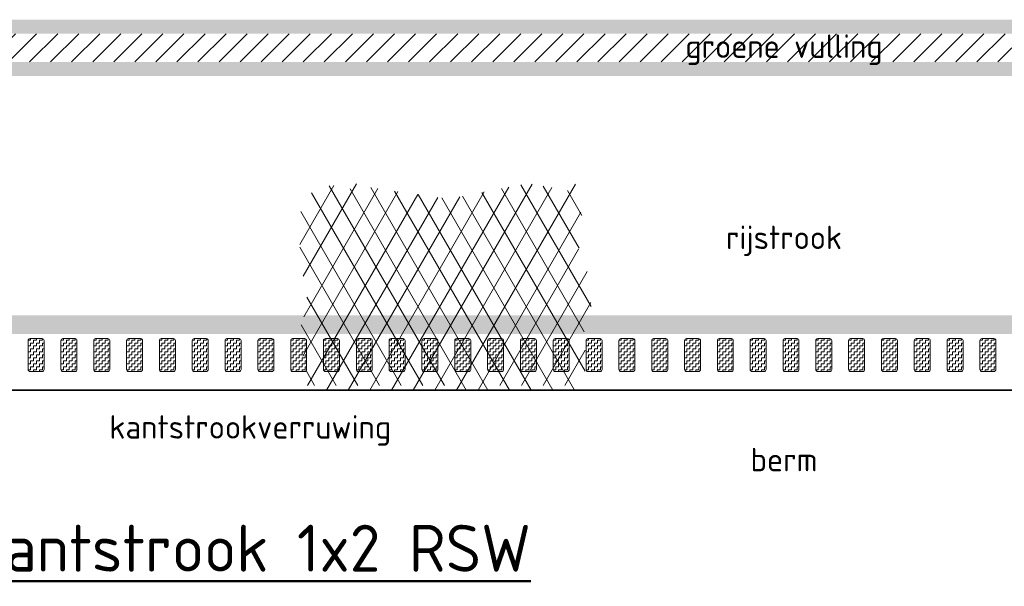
# Model space of a CAD drawing. Header units: metres. Extents: x -699 to 2316, y -1199 to 781.
# Tile 153 of 256: x -33 to -22, y -90 to -84. Entities that reach past the tile are written whole.
import ezdxf
from ezdxf.enums import TextEntityAlignment as Align

# ---------------------------------------------------------------- set-up
doc = ezdxf.new("R2010")
doc.units = ezdxf.units.M
for name, color, linetype, lineweight in [('N-WA-VW-MARKERING_DYNAMISCH-G', 7, 'Continuous', 35), ('N-WE-VH-KANTVERHARDING-G', 210, 'Continuous', 35), ('N-WE-VH-VERHARDING_ASFALT-A', 252, 'Continuous', 18), ('N-WE-VW-MARKERING_LANGS_STREEP_DOORGETROKKEN_015-G', 7, 'Continuous', 13), ('N-WE-VW-MARKERING_LANGS_STREEP_DOORGETROKKEN_020-G', 7, 'Continuous', 18), ('N-WE-VW-MARKERING_LANGS_STREEP_GROEN-G', 7, 'Continuous', 35), ('X-XX-AL-AANPIJLING-M-100', 7, 'Continuous', 18), ('X-XX-AL-T25', 7, 'Continuous', 25), ('X-XX-AL-T50', 130, 'Continuous', 50)]:
    doc.layers.add(name, color=color, linetype=linetype, lineweight=lineweight)
doc.styles.add('NLCS-ISO', font='NLCS-ISO.ttf')
doc.styles.add('NLCS-ISO Standaard', font='NLCS-ISO.ttf')

msp = doc.modelspace()

# ---------------------------------------------------------------- hatches: boundary and pattern name
at = {"layer": 'N-WA-VW-MARKERING_DYNAMISCH-G', "lineweight": 9}
h = msp.add_hatch(dxfattribs=at)
h.set_pattern_fill('ZIGZAG', color=8, scale=0.01, angle=50.39495, style=0)
h.set_pattern_definition([(1e-09, (277474.272794, -444237.322383), (0.0317499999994, 0.0317500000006), [0.03175, -0.03175]), (90, (277474.304544, -444237.322383), (-0.0317500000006, 0.0317499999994), [0.03175, -0.03175])])
edge = h.paths.add_edge_path()
edge.add_line((-32.6074, -87.2243), (-32.4774, -87.2243))
edge.add_arc((-32.4774, -87.2443), 0.02, 0, 90, ccw=False)
edge.add_line((-32.4574, -87.2443), (-32.4574, -87.5543))
edge.add_arc((-32.4774, -87.5543), 0.02, 270, 360, ccw=False)
edge.add_line((-32.4774, -87.5743), (-32.6074, -87.5743))
edge.add_arc((-32.6074, -87.5543), 0.02, 180, 270, ccw=False)
edge.add_line((-32.6274, -87.5543), (-32.6274, -87.2443))
edge.add_arc((-32.6074, -87.2443), 0.02, 90, 180, ccw=False)
h = msp.add_hatch(dxfattribs=at)
h.set_pattern_fill('ZIGZAG', color=8, scale=0.01, angle=50.39495, style=0)
h.set_pattern_definition([(1e-09, (277474.622794, -444237.322383), (0.0317499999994, 0.0317500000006), [0.03175, -0.03175]), (90, (277474.654544, -444237.322383), (-0.0317500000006, 0.0317499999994), [0.03175, -0.03175])])
edge = h.paths.add_edge_path()
edge.add_line((-32.2574, -87.2243), (-32.1274, -87.2243))
edge.add_arc((-32.1274, -87.2443), 0.02, 0, 90, ccw=False)
edge.add_line((-32.1074, -87.2443), (-32.1074, -87.5543))
edge.add_arc((-32.1274, -87.5543), 0.02, 270, 360, ccw=False)
edge.add_line((-32.1274, -87.5743), (-32.2574, -87.5743))
edge.add_arc((-32.2574, -87.5543), 0.02, 180, 270, ccw=False)
edge.add_line((-32.2774, -87.5543), (-32.2774, -87.2443))
edge.add_arc((-32.2574, -87.2443), 0.02, 90, 180, ccw=False)
h = msp.add_hatch(dxfattribs=at)
h.set_pattern_fill('ZIGZAG', color=8, scale=0.01, angle=50.39495, style=0)
h.set_pattern_definition([(1e-09, (277474.972794, -444237.322383), (0.0317499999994, 0.0317500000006), [0.03175, -0.03175]), (90, (277475.004544, -444237.322383), (-0.0317500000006, 0.0317499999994), [0.03175, -0.03175])])
edge = h.paths.add_edge_path()
edge.add_line((-31.9074, -87.2243), (-31.7774, -87.2243))
edge.add_arc((-31.7774, -87.2443), 0.02, 0, 90, ccw=False)
edge.add_line((-31.7574, -87.2443), (-31.7574, -87.5543))
edge.add_arc((-31.7774, -87.5543), 0.02, 270, 360, ccw=False)
edge.add_line((-31.7774, -87.5743), (-31.9074, -87.5743))
edge.add_arc((-31.9074, -87.5543), 0.02, 180, 270, ccw=False)
edge.add_line((-31.9274, -87.5543), (-31.9274, -87.2443))
edge.add_arc((-31.9074, -87.2443), 0.02, 90, 180, ccw=False)
h = msp.add_hatch(dxfattribs=at)
h.set_pattern_fill('ZIGZAG', color=8, scale=0.01, angle=50.39495, style=0)
h.set_pattern_definition([(1e-09, (277475.322794, -444237.322383), (0.0317499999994, 0.0317500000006), [0.03175, -0.03175]), (90, (277475.354544, -444237.322383), (-0.0317500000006, 0.0317499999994), [0.03175, -0.03175])])
edge = h.paths.add_edge_path()
edge.add_line((-31.5574, -87.2243), (-31.4274, -87.2243))
edge.add_arc((-31.4274, -87.2443), 0.02, 0, 90, ccw=False)
edge.add_line((-31.4074, -87.2443), (-31.4074, -87.5543))
edge.add_arc((-31.4274, -87.5543), 0.02, 270, 360, ccw=False)
edge.add_line((-31.4274, -87.5743), (-31.5574, -87.5743))
edge.add_arc((-31.5574, -87.5543), 0.02, 180, 270, ccw=False)
edge.add_line((-31.5774, -87.5543), (-31.5774, -87.2443))
edge.add_arc((-31.5574, -87.2443), 0.02, 90, 180, ccw=False)
h = msp.add_hatch(dxfattribs=at)
h.set_pattern_fill('ZIGZAG', color=8, scale=0.01, angle=50.39495, style=0)
h.set_pattern_definition([(1e-09, (277475.672794, -444237.322383), (0.0317499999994, 0.0317500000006), [0.03175, -0.03175]), (90, (277475.704544, -444237.322383), (-0.0317500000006, 0.0317499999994), [0.03175, -0.03175])])
edge = h.paths.add_edge_path()
edge.add_line((-31.2074, -87.2243), (-31.0774, -87.2243))
edge.add_arc((-31.0774, -87.2443), 0.02, 0, 90, ccw=False)
edge.add_line((-31.0574, -87.2443), (-31.0574, -87.5543))
edge.add_arc((-31.0774, -87.5543), 0.02, 270, 360, ccw=False)
edge.add_line((-31.0774, -87.5743), (-31.2074, -87.5743))
edge.add_arc((-31.2074, -87.5543), 0.02, 180, 270, ccw=False)
edge.add_line((-31.2274, -87.5543), (-31.2274, -87.2443))
edge.add_arc((-31.2074, -87.2443), 0.02, 90, 180, ccw=False)
h = msp.add_hatch(dxfattribs=at)
h.set_pattern_fill('ZIGZAG', color=8, scale=0.01, angle=50.39495, style=0)
h.set_pattern_definition([(1e-09, (277476.022794, -444237.322383), (0.0317499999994, 0.0317500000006), [0.03175, -0.03175]), (90, (277476.054544, -444237.322383), (-0.0317500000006, 0.0317499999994), [0.03175, -0.03175])])
edge = h.paths.add_edge_path()
edge.add_line((-30.8574, -87.2243), (-30.7274, -87.2243))
edge.add_arc((-30.7274, -87.2443), 0.02, 0, 90, ccw=False)
edge.add_line((-30.7074, -87.2443), (-30.7074, -87.5543))
edge.add_arc((-30.7274, -87.5543), 0.02, 270, 360, ccw=False)
edge.add_line((-30.7274, -87.5743), (-30.8574, -87.5743))
edge.add_arc((-30.8574, -87.5543), 0.02, 180, 270, ccw=False)
edge.add_line((-30.8774, -87.5543), (-30.8774, -87.2443))
edge.add_arc((-30.8574, -87.2443), 0.02, 90, 180, ccw=False)
h = msp.add_hatch(dxfattribs=at)
h.set_pattern_fill('ZIGZAG', color=8, scale=0.01, angle=50.39495, style=0)
h.set_pattern_definition([(1e-09, (277476.372794, -444237.322383), (0.0317499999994, 0.0317500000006), [0.03175, -0.03175]), (90, (277476.404544, -444237.322383), (-0.0317500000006, 0.0317499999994), [0.03175, -0.03175])])
edge = h.paths.add_edge_path()
edge.add_line((-30.5074, -87.2243), (-30.3774, -87.2243))
edge.add_arc((-30.3774, -87.2443), 0.02, 0, 90, ccw=False)
edge.add_line((-30.3574, -87.2443), (-30.3574, -87.5543))
edge.add_arc((-30.3774, -87.5543), 0.02, 270, 360, ccw=False)
edge.add_line((-30.3774, -87.5743), (-30.5074, -87.5743))
edge.add_arc((-30.5074, -87.5543), 0.02, 180, 270, ccw=False)
edge.add_line((-30.5274, -87.5543), (-30.5274, -87.2443))
edge.add_arc((-30.5074, -87.2443), 0.02, 90, 180, ccw=False)
h = msp.add_hatch(dxfattribs=at)
h.set_pattern_fill('ZIGZAG', color=8, scale=0.01, angle=50.39495, style=0)
h.set_pattern_definition([(1e-09, (277476.722794, -444237.322383), (0.0317499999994, 0.0317500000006), [0.03175, -0.03175]), (90, (277476.754544, -444237.322383), (-0.0317500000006, 0.0317499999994), [0.03175, -0.03175])])
edge = h.paths.add_edge_path()
edge.add_line((-30.1574, -87.2243), (-30.0274, -87.2243))
edge.add_arc((-30.0274, -87.2443), 0.02, 0, 90, ccw=False)
edge.add_line((-30.0074, -87.2443), (-30.0074, -87.5543))
edge.add_arc((-30.0274, -87.5543), 0.02, 270, 360, ccw=False)
edge.add_line((-30.0274, -87.5743), (-30.1574, -87.5743))
edge.add_arc((-30.1574, -87.5543), 0.02, 180, 270, ccw=False)
edge.add_line((-30.1774, -87.5543), (-30.1774, -87.2443))
edge.add_arc((-30.1574, -87.2443), 0.02, 90, 180, ccw=False)
h = msp.add_hatch(dxfattribs=at)
h.set_pattern_fill('ZIGZAG', color=8, scale=0.01, angle=50.39495, style=0)
h.set_pattern_definition([(1e-09, (277477.072794, -444237.322383), (0.0317499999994, 0.0317500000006), [0.03175, -0.03175]), (90, (277477.104544, -444237.322383), (-0.0317500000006, 0.0317499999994), [0.03175, -0.03175])])
edge = h.paths.add_edge_path()
edge.add_line((-29.8074, -87.2243), (-29.6774, -87.2243))
edge.add_arc((-29.6774, -87.2443), 0.02, 0, 90, ccw=False)
edge.add_line((-29.6574, -87.2443), (-29.6574, -87.5543))
edge.add_arc((-29.6774, -87.5543), 0.02, 270, 360, ccw=False)
edge.add_line((-29.6774, -87.5743), (-29.8074, -87.5743))
edge.add_arc((-29.8074, -87.5543), 0.02, 180, 270, ccw=False)
edge.add_line((-29.8274, -87.5543), (-29.8274, -87.2443))
edge.add_arc((-29.8074, -87.2443), 0.02, 90, 180, ccw=False)
h = msp.add_hatch(dxfattribs=at)
h.set_pattern_fill('ZIGZAG', color=8, scale=0.01, angle=50.39495, style=0)
h.set_pattern_definition([(1e-09, (277477.422794, -444237.322383), (0.0317499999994, 0.0317500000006), [0.03175, -0.03175]), (90, (277477.454544, -444237.322383), (-0.0317500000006, 0.0317499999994), [0.03175, -0.03175])])
edge = h.paths.add_edge_path()
edge.add_line((-29.4574, -87.2243), (-29.3274, -87.2243))
edge.add_arc((-29.3274, -87.2443), 0.02, 0, 90, ccw=False)
edge.add_line((-29.3074, -87.2443), (-29.3074, -87.5543))
edge.add_arc((-29.3274, -87.5543), 0.02, 270, 360, ccw=False)
edge.add_line((-29.3274, -87.5743), (-29.4574, -87.5743))
edge.add_arc((-29.4574, -87.5543), 0.02, 180, 270, ccw=False)
edge.add_line((-29.4774, -87.5543), (-29.4774, -87.2443))
edge.add_arc((-29.4574, -87.2443), 0.02, 90, 180, ccw=False)
h = msp.add_hatch(dxfattribs=at)
h.set_pattern_fill('ZIGZAG', color=8, scale=0.01, angle=50.39495, style=0)
h.set_pattern_definition([(1e-09, (277477.772794, -444237.322383), (0.0317499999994, 0.0317500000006), [0.03175, -0.03175]), (90, (277477.804544, -444237.322383), (-0.0317500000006, 0.0317499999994), [0.03175, -0.03175])])
edge = h.paths.add_edge_path()
edge.add_line((-29.1074, -87.2243), (-28.9774, -87.2243))
edge.add_arc((-28.9774, -87.2443), 0.02, 0, 90, ccw=False)
edge.add_line((-28.9574, -87.2443), (-28.9574, -87.5543))
edge.add_arc((-28.9774, -87.5543), 0.02, 270, 360, ccw=False)
edge.add_line((-28.9774, -87.5743), (-29.1074, -87.5743))
edge.add_arc((-29.1074, -87.5543), 0.02, 180, 270, ccw=False)
edge.add_line((-29.1274, -87.5543), (-29.1274, -87.2443))
edge.add_arc((-29.1074, -87.2443), 0.02, 90, 180, ccw=False)
h = msp.add_hatch(dxfattribs=at)
h.set_pattern_fill('ZIGZAG', color=8, scale=0.01, angle=50.39495, style=0)
h.set_pattern_definition([(1e-09, (277478.122794, -444237.322383), (0.0317499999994, 0.0317500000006), [0.03175, -0.03175]), (90, (277478.154544, -444237.322383), (-0.0317500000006, 0.0317499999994), [0.03175, -0.03175])])
edge = h.paths.add_edge_path()
edge.add_line((-28.7574, -87.2243), (-28.6274, -87.2243))
edge.add_arc((-28.6274, -87.2443), 0.02, 0, 90, ccw=False)
edge.add_line((-28.6074, -87.2443), (-28.6074, -87.5543))
edge.add_arc((-28.6274, -87.5543), 0.02, 270, 360, ccw=False)
edge.add_line((-28.6274, -87.5743), (-28.7574, -87.5743))
edge.add_arc((-28.7574, -87.5543), 0.02, 180, 270, ccw=False)
edge.add_line((-28.7774, -87.5543), (-28.7774, -87.2443))
edge.add_arc((-28.7574, -87.2443), 0.02, 90, 180, ccw=False)
h = msp.add_hatch(dxfattribs=at)
h.set_pattern_fill('ZIGZAG', color=8, scale=0.01, angle=50.39495, style=0)
h.set_pattern_definition([(1e-09, (277478.472794, -444237.322383), (0.0317499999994, 0.0317500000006), [0.03175, -0.03175]), (90, (277478.504544, -444237.322383), (-0.0317500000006, 0.0317499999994), [0.03175, -0.03175])])
edge = h.paths.add_edge_path()
edge.add_line((-28.4074, -87.2243), (-28.2774, -87.2243))
edge.add_arc((-28.2774, -87.2443), 0.02, 0, 90, ccw=False)
edge.add_line((-28.2574, -87.2443), (-28.2574, -87.5543))
edge.add_arc((-28.2774, -87.5543), 0.02, 270, 360, ccw=False)
edge.add_line((-28.2774, -87.5743), (-28.4074, -87.5743))
edge.add_arc((-28.4074, -87.5543), 0.02, 180, 270, ccw=False)
edge.add_line((-28.4274, -87.5543), (-28.4274, -87.2443))
edge.add_arc((-28.4074, -87.2443), 0.02, 90, 180, ccw=False)
h = msp.add_hatch(dxfattribs=at)
h.set_pattern_fill('ZIGZAG', color=8, scale=0.01, angle=50.39495, style=0)
h.set_pattern_definition([(1e-09, (277478.822794, -444237.322383), (0.0317499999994, 0.0317500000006), [0.03175, -0.03175]), (90, (277478.854544, -444237.322383), (-0.0317500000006, 0.0317499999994), [0.03175, -0.03175])])
edge = h.paths.add_edge_path()
edge.add_line((-28.0574, -87.2243), (-27.9274, -87.2243))
edge.add_arc((-27.9274, -87.2443), 0.02, 0, 90, ccw=False)
edge.add_line((-27.9074, -87.2443), (-27.9074, -87.5543))
edge.add_arc((-27.9274, -87.5543), 0.02, 270, 360, ccw=False)
edge.add_line((-27.9274, -87.5743), (-28.0574, -87.5743))
edge.add_arc((-28.0574, -87.5543), 0.02, 180, 270, ccw=False)
edge.add_line((-28.0774, -87.5543), (-28.0774, -87.2443))
edge.add_arc((-28.0574, -87.2443), 0.02, 90, 180, ccw=False)
h = msp.add_hatch(dxfattribs=at)
h.set_pattern_fill('ZIGZAG', color=8, scale=0.01, angle=50.39495, style=0)
h.set_pattern_definition([(1e-09, (277479.172794, -444237.322383), (0.0317499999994, 0.0317500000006), [0.03175, -0.03175]), (90, (277479.204544, -444237.322383), (-0.0317500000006, 0.0317499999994), [0.03175, -0.03175])])
edge = h.paths.add_edge_path()
edge.add_line((-27.7074, -87.2243), (-27.5774, -87.2243))
edge.add_arc((-27.5774, -87.2443), 0.02, 0, 90, ccw=False)
edge.add_line((-27.5574, -87.2443), (-27.5574, -87.5543))
edge.add_arc((-27.5774, -87.5543), 0.02, 270, 360, ccw=False)
edge.add_line((-27.5774, -87.5743), (-27.7074, -87.5743))
edge.add_arc((-27.7074, -87.5543), 0.02, 180, 270, ccw=False)
edge.add_line((-27.7274, -87.5543), (-27.7274, -87.2443))
edge.add_arc((-27.7074, -87.2443), 0.02, 90, 180, ccw=False)
h = msp.add_hatch(dxfattribs=at)
h.set_pattern_fill('ZIGZAG', color=8, scale=0.01, angle=50.39495, style=0)
h.set_pattern_definition([(1e-09, (277479.522794, -444237.322383), (0.0317499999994, 0.0317500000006), [0.03175, -0.03175]), (90, (277479.554544, -444237.322383), (-0.0317500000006, 0.0317499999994), [0.03175, -0.03175])])
edge = h.paths.add_edge_path()
edge.add_line((-27.3574, -87.2243), (-27.2274, -87.2243))
edge.add_arc((-27.2274, -87.2443), 0.02, 0, 90, ccw=False)
edge.add_line((-27.2074, -87.2443), (-27.2074, -87.5543))
edge.add_arc((-27.2274, -87.5543), 0.02, 270, 360, ccw=False)
edge.add_line((-27.2274, -87.5743), (-27.3574, -87.5743))
edge.add_arc((-27.3574, -87.5543), 0.02, 180, 270, ccw=False)
edge.add_line((-27.3774, -87.5543), (-27.3774, -87.2443))
edge.add_arc((-27.3574, -87.2443), 0.02, 90, 180, ccw=False)
h = msp.add_hatch(dxfattribs=at)
h.set_pattern_fill('ZIGZAG', color=8, scale=0.01, angle=50.39495, style=0)
h.set_pattern_definition([(1e-09, (277479.872794, -444237.322383), (0.0317499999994, 0.0317500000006), [0.03175, -0.03175]), (90, (277479.904544, -444237.322383), (-0.0317500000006, 0.0317499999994), [0.03175, -0.03175])])
edge = h.paths.add_edge_path()
edge.add_line((-27.0074, -87.2243), (-26.8774, -87.2243))
edge.add_arc((-26.8774, -87.2443), 0.02, 0, 90, ccw=False)
edge.add_line((-26.8574, -87.2443), (-26.8574, -87.5543))
edge.add_arc((-26.8774, -87.5543), 0.02, 270, 360, ccw=False)
edge.add_line((-26.8774, -87.5743), (-27.0074, -87.5743))
edge.add_arc((-27.0074, -87.5543), 0.02, 180, 270, ccw=False)
edge.add_line((-27.0274, -87.5543), (-27.0274, -87.2443))
edge.add_arc((-27.0074, -87.2443), 0.02, 90, 180, ccw=False)
h = msp.add_hatch(dxfattribs=at)
h.set_pattern_fill('ZIGZAG', color=8, scale=0.01, angle=50.39495, style=0)
h.set_pattern_definition([(1e-09, (277480.222794, -444237.322383), (0.0317499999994, 0.0317500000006), [0.03175, -0.03175]), (90, (277480.254544, -444237.322383), (-0.0317500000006, 0.0317499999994), [0.03175, -0.03175])])
edge = h.paths.add_edge_path()
edge.add_line((-26.6574, -87.2243), (-26.5274, -87.2243))
edge.add_arc((-26.5274, -87.2443), 0.02, 0, 90, ccw=False)
edge.add_line((-26.5074, -87.2443), (-26.5074, -87.5543))
edge.add_arc((-26.5274, -87.5543), 0.02, 270, 360, ccw=False)
edge.add_line((-26.5274, -87.5743), (-26.6574, -87.5743))
edge.add_arc((-26.6574, -87.5543), 0.02, 180, 270, ccw=False)
edge.add_line((-26.6774, -87.5543), (-26.6774, -87.2443))
edge.add_arc((-26.6574, -87.2443), 0.02, 90, 180, ccw=False)
h = msp.add_hatch(dxfattribs=at)
h.set_pattern_fill('ZIGZAG', color=8, scale=0.01, angle=50.39495, style=0)
h.set_pattern_definition([(1e-09, (277480.572794, -444237.322383), (0.0317499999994, 0.0317500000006), [0.03175, -0.03175]), (90, (277480.604544, -444237.322383), (-0.0317500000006, 0.0317499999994), [0.03175, -0.03175])])
edge = h.paths.add_edge_path()
edge.add_line((-26.3074, -87.2243), (-26.1774, -87.2243))
edge.add_arc((-26.1774, -87.2443), 0.02, 0, 90, ccw=False)
edge.add_line((-26.1574, -87.2443), (-26.1574, -87.5543))
edge.add_arc((-26.1774, -87.5543), 0.02, 270, 360, ccw=False)
edge.add_line((-26.1774, -87.5743), (-26.3074, -87.5743))
edge.add_arc((-26.3074, -87.5543), 0.02, 180, 270, ccw=False)
edge.add_line((-26.3274, -87.5543), (-26.3274, -87.2443))
edge.add_arc((-26.3074, -87.2443), 0.02, 90, 180, ccw=False)
h = msp.add_hatch(dxfattribs=at)
h.set_pattern_fill('ZIGZAG', color=8, scale=0.01, angle=50.39495, style=0)
h.set_pattern_definition([(1e-09, (277480.922794, -444237.322383), (0.0317499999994, 0.0317500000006), [0.03175, -0.03175]), (90, (277480.954544, -444237.322383), (-0.0317500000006, 0.0317499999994), [0.03175, -0.03175])])
edge = h.paths.add_edge_path()
edge.add_line((-25.9574, -87.2243), (-25.8274, -87.2243))
edge.add_arc((-25.8274, -87.2443), 0.02, 0, 90, ccw=False)
edge.add_line((-25.8074, -87.2443), (-25.8074, -87.5543))
edge.add_arc((-25.8274, -87.5543), 0.02, 270, 360, ccw=False)
edge.add_line((-25.8274, -87.5743), (-25.9574, -87.5743))
edge.add_arc((-25.9574, -87.5543), 0.02, 180, 270, ccw=False)
edge.add_line((-25.9774, -87.5543), (-25.9774, -87.2443))
edge.add_arc((-25.9574, -87.2443), 0.02, 90, 180, ccw=False)
h = msp.add_hatch(dxfattribs=at)
h.set_pattern_fill('ZIGZAG', color=8, scale=0.01, angle=50.39495, style=0)
h.set_pattern_definition([(1e-09, (277481.272794, -444237.322383), (0.0317499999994, 0.0317500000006), [0.03175, -0.03175]), (90, (277481.304544, -444237.322383), (-0.0317500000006, 0.0317499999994), [0.03175, -0.03175])])
edge = h.paths.add_edge_path()
edge.add_line((-25.6074, -87.2243), (-25.4774, -87.2243))
edge.add_arc((-25.4774, -87.2443), 0.02, 0, 90, ccw=False)
edge.add_line((-25.4574, -87.2443), (-25.4574, -87.5543))
edge.add_arc((-25.4774, -87.5543), 0.02, 270, 360, ccw=False)
edge.add_line((-25.4774, -87.5743), (-25.6074, -87.5743))
edge.add_arc((-25.6074, -87.5543), 0.02, 180, 270, ccw=False)
edge.add_line((-25.6274, -87.5543), (-25.6274, -87.2443))
edge.add_arc((-25.6074, -87.2443), 0.02, 90, 180, ccw=False)
h = msp.add_hatch(dxfattribs=at)
h.set_pattern_fill('ZIGZAG', color=8, scale=0.01, angle=50.39495, style=0)
h.set_pattern_definition([(1e-09, (277481.622794, -444237.322383), (0.0317499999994, 0.0317500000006), [0.03175, -0.03175]), (90, (277481.654544, -444237.322383), (-0.0317500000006, 0.0317499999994), [0.03175, -0.03175])])
edge = h.paths.add_edge_path()
edge.add_line((-25.2574, -87.2243), (-25.1274, -87.2243))
edge.add_arc((-25.1274, -87.2443), 0.02, 0, 90, ccw=False)
edge.add_line((-25.1074, -87.2443), (-25.1074, -87.5543))
edge.add_arc((-25.1274, -87.5543), 0.02, 270, 360, ccw=False)
edge.add_line((-25.1274, -87.5743), (-25.2574, -87.5743))
edge.add_arc((-25.2574, -87.5543), 0.02, 180, 270, ccw=False)
edge.add_line((-25.2774, -87.5543), (-25.2774, -87.2443))
edge.add_arc((-25.2574, -87.2443), 0.02, 90, 180, ccw=False)
h = msp.add_hatch(dxfattribs=at)
h.set_pattern_fill('ZIGZAG', color=8, scale=0.01, angle=50.39495, style=0)
h.set_pattern_definition([(1e-09, (277481.972794, -444237.322383), (0.0317499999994, 0.0317500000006), [0.03175, -0.03175]), (90, (277482.004544, -444237.322383), (-0.0317500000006, 0.0317499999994), [0.03175, -0.03175])])
edge = h.paths.add_edge_path()
edge.add_line((-24.9074, -87.2243), (-24.7774, -87.2243))
edge.add_arc((-24.7774, -87.2443), 0.02, 0, 90, ccw=False)
edge.add_line((-24.7574, -87.2443), (-24.7574, -87.5543))
edge.add_arc((-24.7774, -87.5543), 0.02, 270, 360, ccw=False)
edge.add_line((-24.7774, -87.5743), (-24.9074, -87.5743))
edge.add_arc((-24.9074, -87.5543), 0.02, 180, 270, ccw=False)
edge.add_line((-24.9274, -87.5543), (-24.9274, -87.2443))
edge.add_arc((-24.9074, -87.2443), 0.02, 90, 180, ccw=False)
h = msp.add_hatch(dxfattribs=at)
h.set_pattern_fill('ZIGZAG', color=8, scale=0.01, angle=50.39495, style=0)
h.set_pattern_definition([(1e-09, (277482.322794, -444237.322383), (0.0317499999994, 0.0317500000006), [0.03175, -0.03175]), (90, (277482.354544, -444237.322383), (-0.0317500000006, 0.0317499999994), [0.03175, -0.03175])])
edge = h.paths.add_edge_path()
edge.add_line((-24.5574, -87.2243), (-24.4274, -87.2243))
edge.add_arc((-24.4274, -87.2443), 0.02, 0, 90, ccw=False)
edge.add_line((-24.4074, -87.2443), (-24.4074, -87.5543))
edge.add_arc((-24.4274, -87.5543), 0.02, 270, 360, ccw=False)
edge.add_line((-24.4274, -87.5743), (-24.5574, -87.5743))
edge.add_arc((-24.5574, -87.5543), 0.02, 180, 270, ccw=False)
edge.add_line((-24.5774, -87.5543), (-24.5774, -87.2443))
edge.add_arc((-24.5574, -87.2443), 0.02, 90, 180, ccw=False)
h = msp.add_hatch(dxfattribs=at)
h.set_pattern_fill('ZIGZAG', color=8, scale=0.01, angle=50.39495, style=0)
h.set_pattern_definition([(1e-09, (277482.672794, -444237.322383), (0.0317499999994, 0.0317500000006), [0.03175, -0.03175]), (90, (277482.704544, -444237.322383), (-0.0317500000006, 0.0317499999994), [0.03175, -0.03175])])
edge = h.paths.add_edge_path()
edge.add_line((-24.2074, -87.2243), (-24.0774, -87.2243))
edge.add_arc((-24.0774, -87.2443), 0.02, 0, 90, ccw=False)
edge.add_line((-24.0574, -87.2443), (-24.0574, -87.5543))
edge.add_arc((-24.0774, -87.5543), 0.02, 270, 360, ccw=False)
edge.add_line((-24.0774, -87.5743), (-24.2074, -87.5743))
edge.add_arc((-24.2074, -87.5543), 0.02, 180, 270, ccw=False)
edge.add_line((-24.2274, -87.5543), (-24.2274, -87.2443))
edge.add_arc((-24.2074, -87.2443), 0.02, 90, 180, ccw=False)
h = msp.add_hatch(dxfattribs=at)
h.set_pattern_fill('ZIGZAG', color=8, scale=0.01, angle=50.39495, style=0)
h.set_pattern_definition([(1e-09, (277483.022794, -444237.322383), (0.0317499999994, 0.0317500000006), [0.03175, -0.03175]), (90, (277483.054544, -444237.322383), (-0.0317500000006, 0.0317499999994), [0.03175, -0.03175])])
edge = h.paths.add_edge_path()
edge.add_line((-23.8574, -87.2243), (-23.7274, -87.2243))
edge.add_arc((-23.7274, -87.2443), 0.02, 0, 90, ccw=False)
edge.add_line((-23.7074, -87.2443), (-23.7074, -87.5543))
edge.add_arc((-23.7274, -87.5543), 0.02, 270, 360, ccw=False)
edge.add_line((-23.7274, -87.5743), (-23.8574, -87.5743))
edge.add_arc((-23.8574, -87.5543), 0.02, 180, 270, ccw=False)
edge.add_line((-23.8774, -87.5543), (-23.8774, -87.2443))
edge.add_arc((-23.8574, -87.2443), 0.02, 90, 180, ccw=False)
h = msp.add_hatch(dxfattribs=at)
h.set_pattern_fill('ZIGZAG', color=8, scale=0.01, angle=50.39495, style=0)
h.set_pattern_definition([(1e-09, (277483.372794, -444237.322383), (0.0317499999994, 0.0317500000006), [0.03175, -0.03175]), (90, (277483.404544, -444237.322383), (-0.0317500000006, 0.0317499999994), [0.03175, -0.03175])])
edge = h.paths.add_edge_path()
edge.add_line((-23.5074, -87.2243), (-23.3774, -87.2243))
edge.add_arc((-23.3774, -87.2443), 0.02, 0, 90, ccw=False)
edge.add_line((-23.3574, -87.2443), (-23.3574, -87.5543))
edge.add_arc((-23.3774, -87.5543), 0.02, 270, 360, ccw=False)
edge.add_line((-23.3774, -87.5743), (-23.5074, -87.5743))
edge.add_arc((-23.5074, -87.5543), 0.02, 180, 270, ccw=False)
edge.add_line((-23.5274, -87.5543), (-23.5274, -87.2443))
edge.add_arc((-23.5074, -87.2443), 0.02, 90, 180, ccw=False)
h = msp.add_hatch(dxfattribs=at)
h.set_pattern_fill('ZIGZAG', color=8, scale=0.01, angle=50.39495, style=0)
h.set_pattern_definition([(1e-09, (277483.722794, -444237.322383), (0.0317499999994, 0.0317500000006), [0.03175, -0.03175]), (90, (277483.754544, -444237.322383), (-0.0317500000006, 0.0317499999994), [0.03175, -0.03175])])
edge = h.paths.add_edge_path()
edge.add_line((-23.1574, -87.2243), (-23.0274, -87.2243))
edge.add_arc((-23.0274, -87.2443), 0.02, 0, 90, ccw=False)
edge.add_line((-23.0074, -87.2443), (-23.0074, -87.5543))
edge.add_arc((-23.0274, -87.5543), 0.02, 270, 360, ccw=False)
edge.add_line((-23.0274, -87.5743), (-23.1574, -87.5743))
edge.add_arc((-23.1574, -87.5543), 0.02, 180, 270, ccw=False)
edge.add_line((-23.1774, -87.5543), (-23.1774, -87.2443))
edge.add_arc((-23.1574, -87.2443), 0.02, 90, 180, ccw=False)
h = msp.add_hatch(dxfattribs=at)
h.set_pattern_fill('ZIGZAG', color=8, scale=0.01, angle=50.39495, style=0)
h.set_pattern_definition([(1e-09, (277484.072794, -444237.322383), (0.0317499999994, 0.0317500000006), [0.03175, -0.03175]), (90, (277484.104544, -444237.322383), (-0.0317500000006, 0.0317499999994), [0.03175, -0.03175])])
edge = h.paths.add_edge_path()
edge.add_line((-22.8074, -87.2243), (-22.6774, -87.2243))
edge.add_arc((-22.6774, -87.2443), 0.02, 0, 90, ccw=False)
edge.add_line((-22.6574, -87.2443), (-22.6574, -87.5543))
edge.add_arc((-22.6774, -87.5543), 0.02, 270, 360, ccw=False)
edge.add_line((-22.6774, -87.5743), (-22.8074, -87.5743))
edge.add_arc((-22.8074, -87.5543), 0.02, 180, 270, ccw=False)
edge.add_line((-22.8274, -87.5543), (-22.8274, -87.2443))
edge.add_arc((-22.8074, -87.2443), 0.02, 90, 180, ccw=False)
h = msp.add_hatch(dxfattribs=at)
h.set_pattern_fill('ZIGZAG', color=8, scale=0.01, angle=50.39495, style=0)
h.set_pattern_definition([(1e-09, (277484.422794, -444237.322383), (0.0317499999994, 0.0317500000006), [0.03175, -0.03175]), (90, (277484.454544, -444237.322383), (-0.0317500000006, 0.0317499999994), [0.03175, -0.03175])])
edge = h.paths.add_edge_path()
edge.add_line((-22.4574, -87.2243), (-22.3274, -87.2243))
edge.add_arc((-22.3274, -87.2443), 0.02, 0, 90, ccw=False)
edge.add_line((-22.3074, -87.2443), (-22.3074, -87.5543))
edge.add_arc((-22.3274, -87.5543), 0.02, 270, 360, ccw=False)
edge.add_line((-22.3274, -87.5743), (-22.4574, -87.5743))
edge.add_arc((-22.4574, -87.5543), 0.02, 180, 270, ccw=False)
edge.add_line((-22.4774, -87.5543), (-22.4774, -87.2443))
edge.add_arc((-22.4574, -87.2443), 0.02, 90, 180, ccw=False)
at = {"layer": 'N-WE-VW-MARKERING_LANGS_STREEP_GROEN-G', "true_color": 0x478a84}
h = msp.add_hatch(dxfattribs=at)
h.set_pattern_fill('ANSI31', color=137, scale=0.05, style=0)
h.set_pattern_definition([(45, (0, -0.25), (-0.1122532, 0.1122532), [])])
h.paths.add_polyline_path([(-37.6044, -83.9743), (-4.3377, -83.9743), (-4.3377, -84.2743), (-37.6044, -84.2743)])

# ---------------------------------------------------------------- linework, layer by layer
at = {"layer": 'N-WA-VW-MARKERING_DYNAMISCH-G', "color": 8, "lineweight": 9}
for points in [[(-32.6074, -87.2243), (-32.4774, -87.2243, -0.4142136), (-32.4574, -87.2443), (-32.4574, -87.5543, -0.4142136), (-32.4774, -87.5743), (-32.6074, -87.5743, -0.4142136), (-32.6274, -87.5543), (-32.6274, -87.2443, -0.4142136)], [(-32.2574, -87.2243), (-32.1274, -87.2243, -0.4142136), (-32.1074, -87.2443), (-32.1074, -87.5543, -0.4142136), (-32.1274, -87.5743), (-32.2574, -87.5743, -0.4142136), (-32.2774, -87.5543), (-32.2774, -87.2443, -0.4142136)], [(-31.9074, -87.2243), (-31.7774, -87.2243, -0.4142136), (-31.7574, -87.2443), (-31.7574, -87.5543, -0.4142136), (-31.7774, -87.5743), (-31.9074, -87.5743, -0.4142136), (-31.9274, -87.5543), (-31.9274, -87.2443, -0.4142136)], [(-31.5574, -87.2243), (-31.4274, -87.2243, -0.4142136), (-31.4074, -87.2443), (-31.4074, -87.5543, -0.4142136), (-31.4274, -87.5743), (-31.5574, -87.5743, -0.4142136), (-31.5774, -87.5543), (-31.5774, -87.2443, -0.4142136)], [(-31.2074, -87.2243), (-31.0774, -87.2243, -0.4142136), (-31.0574, -87.2443), (-31.0574, -87.5543, -0.4142136), (-31.0774, -87.5743), (-31.2074, -87.5743, -0.4142136), (-31.2274, -87.5543), (-31.2274, -87.2443, -0.4142136)], [(-30.8574, -87.2243), (-30.7274, -87.2243, -0.4142136), (-30.7074, -87.2443), (-30.7074, -87.5543, -0.4142136), (-30.7274, -87.5743), (-30.8574, -87.5743, -0.4142136), (-30.8774, -87.5543), (-30.8774, -87.2443, -0.4142136)], [(-30.5074, -87.2243), (-30.3774, -87.2243, -0.4142136), (-30.3574, -87.2443), (-30.3574, -87.5543, -0.4142136), (-30.3774, -87.5743), (-30.5074, -87.5743, -0.4142136), (-30.5274, -87.5543), (-30.5274, -87.2443, -0.4142136)], [(-30.1574, -87.2243), (-30.0274, -87.2243, -0.4142136), (-30.0074, -87.2443), (-30.0074, -87.5543, -0.4142136), (-30.0274, -87.5743), (-30.1574, -87.5743, -0.4142136), (-30.1774, -87.5543), (-30.1774, -87.2443, -0.4142136)], [(-29.8074, -87.2243), (-29.6774, -87.2243, -0.4142136), (-29.6574, -87.2443), (-29.6574, -87.5543, -0.4142136), (-29.6774, -87.5743), (-29.8074, -87.5743, -0.4142136), (-29.8274, -87.5543), (-29.8274, -87.2443, -0.4142136)], [(-29.4574, -87.2243), (-29.3274, -87.2243, -0.4142136), (-29.3074, -87.2443), (-29.3074, -87.5543, -0.4142136), (-29.3274, -87.5743), (-29.4574, -87.5743, -0.4142136), (-29.4774, -87.5543), (-29.4774, -87.2443, -0.4142136)], [(-29.1074, -87.2243), (-28.9774, -87.2243, -0.4142136), (-28.9574, -87.2443), (-28.9574, -87.5543, -0.4142136), (-28.9774, -87.5743), (-29.1074, -87.5743, -0.4142136), (-29.1274, -87.5543), (-29.1274, -87.2443, -0.4142136)], [(-28.7574, -87.2243), (-28.6274, -87.2243, -0.4142136), (-28.6074, -87.2443), (-28.6074, -87.5543, -0.4142136), (-28.6274, -87.5743), (-28.7574, -87.5743, -0.4142136), (-28.7774, -87.5543), (-28.7774, -87.2443, -0.4142136)], [(-28.4074, -87.2243), (-28.2774, -87.2243, -0.4142136), (-28.2574, -87.2443), (-28.2574, -87.5543, -0.4142136), (-28.2774, -87.5743), (-28.4074, -87.5743, -0.4142136), (-28.4274, -87.5543), (-28.4274, -87.2443, -0.4142136)], [(-28.0574, -87.2243), (-27.9274, -87.2243, -0.4142136), (-27.9074, -87.2443), (-27.9074, -87.5543, -0.4142136), (-27.9274, -87.5743), (-28.0574, -87.5743, -0.4142136), (-28.0774, -87.5543), (-28.0774, -87.2443, -0.4142136)], [(-27.7074, -87.2243), (-27.5774, -87.2243, -0.4142136), (-27.5574, -87.2443), (-27.5574, -87.5543, -0.4142136), (-27.5774, -87.5743), (-27.7074, -87.5743, -0.4142136), (-27.7274, -87.5543), (-27.7274, -87.2443, -0.4142136)], [(-27.3574, -87.2243), (-27.2274, -87.2243, -0.4142136), (-27.2074, -87.2443), (-27.2074, -87.5543, -0.4142136), (-27.2274, -87.5743), (-27.3574, -87.5743, -0.4142136), (-27.3774, -87.5543), (-27.3774, -87.2443, -0.4142136)], [(-27.0074, -87.2243), (-26.8774, -87.2243, -0.4142136), (-26.8574, -87.2443), (-26.8574, -87.5543, -0.4142136), (-26.8774, -87.5743), (-27.0074, -87.5743, -0.4142136), (-27.0274, -87.5543), (-27.0274, -87.2443, -0.4142136)], [(-26.6574, -87.2243), (-26.5274, -87.2243, -0.4142136), (-26.5074, -87.2443), (-26.5074, -87.5543, -0.4142136), (-26.5274, -87.5743), (-26.6574, -87.5743, -0.4142136), (-26.6774, -87.5543), (-26.6774, -87.2443, -0.4142136)], [(-26.3074, -87.2243), (-26.1774, -87.2243, -0.4142136), (-26.1574, -87.2443), (-26.1574, -87.5543, -0.4142136), (-26.1774, -87.5743), (-26.3074, -87.5743, -0.4142136), (-26.3274, -87.5543), (-26.3274, -87.2443, -0.4142136)], [(-25.9574, -87.2243), (-25.8274, -87.2243, -0.4142136), (-25.8074, -87.2443), (-25.8074, -87.5543, -0.4142136), (-25.8274, -87.5743), (-25.9574, -87.5743, -0.4142136), (-25.9774, -87.5543), (-25.9774, -87.2443, -0.4142136)], [(-25.6074, -87.2243), (-25.4774, -87.2243, -0.4142136), (-25.4574, -87.2443), (-25.4574, -87.5543, -0.4142136), (-25.4774, -87.5743), (-25.6074, -87.5743, -0.4142136), (-25.6274, -87.5543), (-25.6274, -87.2443, -0.4142136)], [(-25.2574, -87.2243), (-25.1274, -87.2243, -0.4142136), (-25.1074, -87.2443), (-25.1074, -87.5543, -0.4142136), (-25.1274, -87.5743), (-25.2574, -87.5743, -0.4142136), (-25.2774, -87.5543), (-25.2774, -87.2443, -0.4142136)], [(-24.9074, -87.2243), (-24.7774, -87.2243, -0.4142136), (-24.7574, -87.2443), (-24.7574, -87.5543, -0.4142136), (-24.7774, -87.5743), (-24.9074, -87.5743, -0.4142136), (-24.9274, -87.5543), (-24.9274, -87.2443, -0.4142136)], [(-24.5574, -87.2243), (-24.4274, -87.2243, -0.4142136), (-24.4074, -87.2443), (-24.4074, -87.5543, -0.4142136), (-24.4274, -87.5743), (-24.5574, -87.5743, -0.4142136), (-24.5774, -87.5543), (-24.5774, -87.2443, -0.4142136)], [(-24.2074, -87.2243), (-24.0774, -87.2243, -0.4142136), (-24.0574, -87.2443), (-24.0574, -87.5543, -0.4142136), (-24.0774, -87.5743), (-24.2074, -87.5743, -0.4142136), (-24.2274, -87.5543), (-24.2274, -87.2443, -0.4142136)], [(-23.8574, -87.2243), (-23.7274, -87.2243, -0.4142136), (-23.7074, -87.2443), (-23.7074, -87.5543, -0.4142136), (-23.7274, -87.5743), (-23.8574, -87.5743, -0.4142136), (-23.8774, -87.5543), (-23.8774, -87.2443, -0.4142136)], [(-23.5074, -87.2243), (-23.3774, -87.2243, -0.4142136), (-23.3574, -87.2443), (-23.3574, -87.5543, -0.4142136), (-23.3774, -87.5743), (-23.5074, -87.5743, -0.4142136), (-23.5274, -87.5543), (-23.5274, -87.2443, -0.4142136)], [(-23.1574, -87.2243), (-23.0274, -87.2243, -0.4142136), (-23.0074, -87.2443), (-23.0074, -87.5543, -0.4142136), (-23.0274, -87.5743), (-23.1574, -87.5743, -0.4142136), (-23.1774, -87.5543), (-23.1774, -87.2443, -0.4142136)], [(-22.8074, -87.2243), (-22.6774, -87.2243, -0.4142136), (-22.6574, -87.2443), (-22.6574, -87.5543, -0.4142136), (-22.6774, -87.5743), (-22.8074, -87.5743, -0.4142136), (-22.8274, -87.5543), (-22.8274, -87.2443, -0.4142136)], [(-22.4574, -87.2243), (-22.3274, -87.2243, -0.4142136), (-22.3074, -87.2443), (-22.3074, -87.5543, -0.4142136), (-22.3274, -87.5743), (-22.4574, -87.5743, -0.4142136), (-22.4774, -87.5543), (-22.4774, -87.2443, -0.4142136)]]:
    msp.add_lwpolyline(points, format="xyb", close=True, dxfattribs=at)
at = {"layer": 'N-WE-VH-KANTVERHARDING-G'}
msp.add_line((-37.6054, -87.7743), (-4.3377, -87.7743), dxfattribs=at)
at = {"layer": 'N-WE-VH-VERHARDING_ASFALT-A'}
for p, q in [((-29.1271, -85.5728), (-29.6958, -86.5576)), ((-29.3688, -85.5913), (-29.7313, -86.2192)), ((-28.6844, -85.656), (-29.6976, -87.4108)), ((-28.8974, -85.6249), (-29.687, -86.9924)), ((-28.4172, -87.7243), (-29.6039, -85.669)), ((-28.1863, -87.7243), (-29.4157, -85.5949)), ((-27.9553, -87.7743), (-29.1945, -85.6279)), ((-27.7633, -85.6604), (-28.9837, -87.7743)), ((-27.7244, -87.7743), (-28.9716, -85.6141)), ((-27.5025, -85.6089), (-28.7528, -87.7743)), ((-27.4935, -87.7743), (-28.7194, -85.6509)), ((-27.2526, -85.5759), (-28.5218, -87.7743)), ((-27.0438, -85.6144), (-28.2909, -87.7743)), ((-26.7919, -85.5779), (-28.0599, -87.7743)), ((-26.6865, -87.572), (-27.7874, -85.6652)), ((-26.6988, -87.1508), (-27.5801, -85.6242)), ((-26.6233, -86.8815), (-27.3728, -85.5832)), ((-26.7504, -86.2613), (-27.1334, -85.5979)), ((-26.7223, -85.91), (-26.875, -85.6456)), ((-28.4714, -85.687), (-29.6465, -87.7224)), ((-28.2584, -85.718), (-29.4456, -87.7743)), ((-28.024, -85.712), (-29.2146, -87.7743)), ((-27.2625, -87.7743), (-28.4673, -85.6876)), ((-27.0316, -87.7743), (-28.2151, -85.7243)), ((-26.8006, -87.7743), (-27.9947, -85.7062)), ((-28.6482, -87.7243), (-29.72, -85.8679)), ((-26.7325, -85.8752), (-27.829, -87.7743)), ((-28.8791, -87.7243), (-29.7313, -86.2482)), ((-26.7584, -86.2701), (-27.5981, -87.7243)), ((-26.6642, -86.5069), (-27.3671, -87.7243)), ((-29.11, -87.7243), (-29.6537, -86.7827)), ((-26.6258, -86.8402), (-27.1362, -87.7243)), ((-29.341, -87.7243), (-29.7149, -87.0766)), ((-26.6867, -87.3458), (-26.9052, -87.7243)), ((-29.5719, -87.7243), (-29.6642, -87.5644))]:
    msp.add_line(p, q, dxfattribs=at)
at = {"layer": 'N-WE-VW-MARKERING_LANGS_STREEP_DOORGETROKKEN_015-G', "color": 253, "linetype": 'Continuous'}
for points in [[(-37.6044, -83.8243), (-4.3377, -83.8243), (-37.6044, -83.9743), (-4.3377, -83.9743)], [(-37.6044, -84.4243), (-4.3377, -84.4243), (-37.6044, -84.2743), (-4.3377, -84.2743)]]:
    msp.add_solid(points, dxfattribs=at)
at = {"layer": 'N-WE-VW-MARKERING_LANGS_STREEP_DOORGETROKKEN_020-G', "color": 253, "linetype": 'Continuous'}
msp.add_solid([(-37.6044, -87.1743), (-4.3377, -87.1743), (-37.6044, -86.9743), (-4.3377, -86.9743)], dxfattribs=at)

# ---------------------------------------------------------------- texts
at = {"layer": 'X-XX-AL-AANPIJLING-M-100', "insert": (-31.7611, -88.3656), "char_height": 0.25, "attachment_point": 7, "style": 'NLCS-ISO Standaard'}
msp.add_mtext('kantstrookverruwing', dxfattribs=at)
at = {"layer": 'X-XX-AL-T25', "style": 'NLCS-ISO'}
for s, p in [('groene vulling', (-24.5666, -84.3067)), ('rijstrook', (-24.5666, -86.3445)), ('berm', (-24.5666, -88.7136))]:
    msp.add_text(s, height=0.25, dxfattribs=at).set_placement(p, align=Align.BOTTOM_CENTER)
at = {"layer": 'X-XX-AL-T50', "style": 'NLCS-ISO'}
msp.add_text('%%UPrincipedetail kantstrook 1x2 RSW', height=0.5, dxfattribs=at).set_placement((-37.4447, -89.708))

doc.saveas('drawing.dxf')
